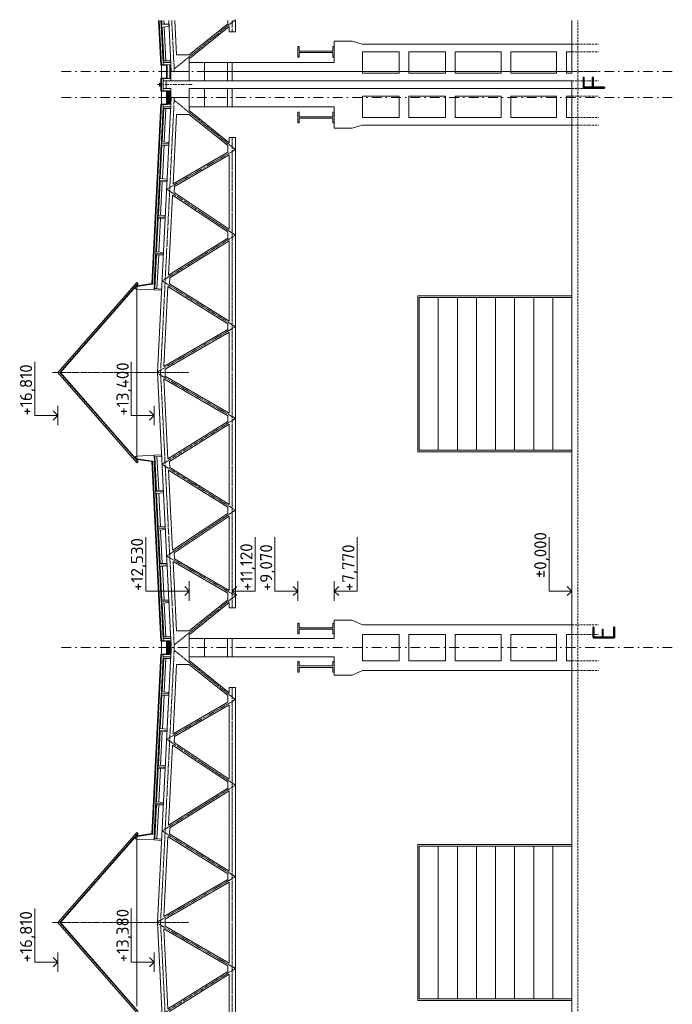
# Model space of a CAD drawing. Header units: millimetres. Extents: x -385852 to 693036, y -525006 to 444206.
# Tile 131 of 156: x 233461 to 254835, y 51627 to 83850. Entities that reach past the tile are written whole.
import ezdxf

# ---------------------------------------------------------------- set-up
doc = ezdxf.new("R2010")
doc.units = ezdxf.units.MM
for name, pattern in [('AM_DIN_G_W050', [13.75, 9.75, -1.5, 1, -1.5]), ('CARKOVANA', [5, 3, -2]), ('CENTERX2', [101.6, 63.5, -12.7, 12.7, -12.7]), ('DASHDOT', [25.4, 12.7, -6.35, 0, -6.35]), ('HIDDEN', [9.525, 6.35, -3.175])]:
    doc.linetypes.add(name, pattern=pattern)
for name, color, linetype, lineweight in [('A99_N_txt-popis-200', 240, 'Continuous', 5), ('A99_S_kce-demolice', 30, 'Continuous', 20), ('A99_S_kce-pohl', 61, 'Continuous', 5), ('A99_S_kce-rez-sil', 7, 'Continuous', 15), ('A99_S_kce-rez-ten', 6, 'Continuous', 9), ('A99_S_koty-200-vysk', 160, 'Continuous', 9), ('A99_S_osy', 1, 'CENTERX2', 5)]:
    doc.layers.add(name, color=color, linetype=linetype, lineweight=lineweight)
doc.styles.add('A99_popis', font='isocpeur.ttf')
doc.styles.add('ad_popis 100', font='isocpeur.ttf', dxfattribs={"height": 200})
pattern_1 = [(45, (14.142, 0), (-28.284271, 28.284271), []), (0, (59.21, 13.25), (28.2842712, 28.2842712), [5, -51.5685425]), (45, (64.21, 13.25), (-28.284271, 28.284271), [5, -35]), (90, (67.746, 16.784), (-28.2842712, 28.2842712), [5, -51.5685425]), (135, (67.746, 21.784), (-28.284271, -28.284271), [5, -35]), (0, (59.21, 25.32), (28.2842712, 28.2842712), [5, -51.5685425]), (45, (55.675, 21.784), (-28.284271, 28.284271), [5, -35]), (90, (55.675, 16.784), (-28.2842712, 28.2842712), [5, -51.5685425]), (135, (59.21, 13.25), (-28.284271, -28.284271), [5, -35]), (45, (72.317, 29.89), (-28.284271, 28.284271), [10, -30])]

msp = doc.modelspace()

# ---------------------------------------------------------------- hatches: boundary and pattern name
at = {"layer": 'A99_S_kce-demolice', "lineweight": 0}
h = msp.add_hatch(dxfattribs=at)
h.set_pattern_fill('BETON-LEHKY', color=256, scale=10, style=0)
h.set_pattern_definition(pattern_1)
h.paths.add_polyline_path([(238375, 81520), (238290.5824, 81523.9264), (238290, 81076.0465), (238375, 81080)])
h = msp.add_hatch(dxfattribs=at)
h.set_pattern_fill('BETON-LEHKY', color=256, scale=10, style=0)
h.set_pattern_definition(pattern_1)
h.paths.add_polyline_path([(238375, 63520), (238290.5824, 63523.9264), (238290, 63076.0465), (238375, 63080)])

# ---------------------------------------------------------------- linework, layer by layer
at = {"layer": 'A99_S_kce-demolice', "lineweight": 9}
for points in [[(237294.4732, 75250.179), (234706.2327, 72300.7653)], [(237334.0023, 75215.4904), (234776.2025, 72300.7653)], [(237343.329, 75207.3058), (234784.457, 72291.3589)], [(237294.4732, 75250.179), (237343.329, 75207.3058)], [(237294.4732, 69351.3517), (234706.2327, 72300.7653)], [(237334.0023, 69386.0403), (234776.2025, 72300.7653)], [(237343.329, 69394.2249), (234784.457, 72310.1718)], [(237294.4732, 69351.3517), (237343.329, 69394.2249)], [(237294.4732, 57250.179), (234706.2327, 54300.7653)], [(237334.0023, 57215.4904), (234776.2025, 54300.7653)], [(237343.329, 57207.3058), (234784.457, 54291.3589)], [(237294.4732, 57250.179), (237343.329, 57207.3058)], [(237294.4732, 51351.3517), (234706.2327, 54300.7653)], [(237334.0023, 51386.0403), (234776.2025, 54300.7653)], [(237343.329, 51394.2249), (234784.457, 54310.1718)]]:
    msp.add_lwpolyline(points, dxfattribs=at)
for points in [[(237304.6693, 75112.6341), (237300.5171, 75042.7574), (237255.5963, 75045.4267), (237259.7485, 75115.3034)], [(237304.6693, 69488.8966), (237300.5171, 69558.7733), (237255.5963, 69556.104), (237259.7485, 69486.2273)], [(237304.6693, 57112.6341), (237300.5171, 57042.7574), (237255.5963, 57045.4267), (237259.7485, 57115.3034)]]:
    msp.add_lwpolyline(points, close=True, dxfattribs=at)
at = {"layer": 'A99_S_kce-pohl', "lineweight": 5}
for p, q in [((240325, 83625.1327), (240325, 83455.3458)), ((240325, 83455.3458), (240525, 83455.3458)), ((240325, 79994.6542), (240525, 79994.6542)), ((240325, 79824.8673), (240325, 79994.6542)), ((240325, 64775.1327), (240325, 64605.3458)), ((240325, 64605.3458), (240525, 64605.3458)), ((240325, 61994.6542), (240525, 61994.6542)), ((240325, 61824.8673), (240325, 61994.6542))]:
    msp.add_line(p, q, dxfattribs=at)
at = {"layer": 'A99_S_kce-pohl'}
for p, q in [((243765, 64200), (244345.3827, 64200)), ((243765, 64200), (243765, 63600)), ((244685, 64050), (244345.3827, 64200)), ((244685, 64050), (251545, 64050)), ((243765, 63600), (239515, 63600)), ((244685, 63730), (245885, 63730)), ((244685, 62870), (244685, 63730)), ((245885, 62870), (245885, 63730)), ((246205, 62870), (246205, 63730)), ((246205, 63730), (247405, 63730)), ((247405, 62870), (247405, 63730)), ((247725, 62870), (247725, 63730)), ((247725, 63730), (249225, 63730)), ((249225, 62870), (249225, 63730)), ((249545, 62870), (249545, 63730)), ((249545, 63730), (251045, 63730)), ((251045, 62870), (251045, 63730)), ((251365, 62870), (251365, 63730)), ((251365, 63730), (251545, 63730)), ((243765, 63000), (239515, 63000)), ((244685, 62870), (245885, 62870)), ((246205, 62870), (247405, 62870)), ((247725, 62870), (249225, 62870)), ((249545, 62870), (251045, 62870)), ((251365, 62870), (251545, 62870)), ((244685, 62550), (244345.3827, 62400)), ((244685, 62550), (251545, 62550)), ((243765, 62400), (244345.3827, 62400))]:
    msp.add_line(p, q, dxfattribs=at)
at = {"layer": 'A99_S_kce-pohl', "lineweight": 0}
msp.add_line((239015, 63220), (239015, 63722.3971), dxfattribs=at)
for points in [[(238083.6723, 82368.2411), (238010.8957, 83825)], [(238103.6474, 82369.239), (238030.9206, 83825)], [(238154.5873, 82451.8836), (238085.9832, 83825)], [(238159.581, 80997.8669), (237870.186, 75205.0912), (237303.9293, 75122.9572)], [(238083.6723, 81081.7589), (237790.5191, 75213.7559), (237310, 75144.0392)], [(238103.6474, 81080.761), (237809.6733, 75196.3247), (237310, 75123.8294)], [(238154.5873, 80998.1164), (237865.0799, 75203.605)]]:
    msp.add_lwpolyline(points, dxfattribs=at)
at = {"layer": 'A99_S_kce-pohl', "linetype": 'CARKOVANA', "lineweight": 0, "ltscale": 15}
for points, const_width in [([(238093.6599, 82368.74), (238020.9082, 83825)], 20), ([(238157.0842, 82452.0083), (238088.4818, 83825)], 5), ([(238093.6599, 81081.26), (237800.0607, 75204.3294), (237310, 75133.8495)], 20), ([(238157.0842, 80997.9917), (237867.6454, 75205.2281)], 5)]:
    msp.add_lwpolyline(points, dxfattribs=dict(at, const_width=const_width))
at = {"layer": 'A99_S_kce-pohl', "color": 1, "lineweight": 0}
msp.add_lwpolyline([(238159.581, 82452.1331), (238090.9955, 83825)], dxfattribs=at)
at = {"layer": 'A99_S_kce-pohl', "lineweight": 5}
for points in [[(238341.25, 83825), (238425, 82150)], [(238541.4998, 83825), (238597.7498, 82700)], [(240275, 83825), (240275, 83713.2406)], [(240525, 83825), (240525, 83455.3458)], [(240275, 83713.2406), (239014.1467, 82700)], [(240325, 83625.1327), (239015, 82572.3971)], [(239014.1467, 82700), (238597.7498, 82700)], [(239015, 82150), (239015, 82572.3971)], [(237975, 72300), (238425, 81300)], [(239015, 81300), (238425, 81300)], [(239015, 81300), (239015, 80877.6029)], [(238484.1801, 78478.6053), (238597.7498, 80750)], [(239014.1467, 80750), (238597.7498, 80750)], [(240275, 79736.7594), (239014.1467, 80750)], [(240325, 79824.8673), (239015, 80877.6029)], [(240525, 72300), (240525, 79994.6542)], [(240275, 79513.3013), (240275, 79736.7594)], [(238484.1801, 78478.6053), (240275, 79513.3013)], [(238529.7855, 78389.4637), (240325, 79426.6987)], [(240325, 76993.4259), (240325, 79426.6987)], [(238529.7855, 78389.4637), (238520.1454, 78196.6622)], [(238334.7527, 75490.0578), (238465.8825, 78112.6525)], [(240275, 76906.5741), (238465.8825, 78112.6525)], [(240325, 76993.4259), (238520.1454, 78196.6622)], [(238334.7527, 75490.0578), (240275, 76702.7124)], [(240275, 76702.7124), (240275, 76906.5741)], [(238380.3437, 75400.6274), (240325, 76616.0376)], [(240325, 73983.9624), (240325, 76616.0376)], [(240275, 73897.2876), (238316.3229, 75121.4608)], [(238370.5859, 75205.4712), (238380.3437, 75400.6274)], [(240325, 73983.9624), (238370.5859, 75205.4712)], [(240275, 73713.2133), (240275, 73897.2876)], [(240275, 73713.2133), (238185.5065, 72505.1328)], [(240325, 73626.6107), (238225, 72412.4558)], [(240325, 72300), (240325, 73626.6107)], [(237975, 72300), (238425, 63300)], [(238225, 72300), (238225, 72412.4558)], [(238225, 72300), (238225, 72187.5442)], [(240325, 70973.3893), (238225, 72187.5442)], [(240325, 72300), (240325, 70973.3893)], [(240525, 72300), (240525, 64605.3458)], [(238185.5065, 72094.8672), (238316.3229, 69478.5392)], [(240275, 70886.7867), (238185.5065, 72094.8672)], [(240275, 70702.7124), (238316.3229, 69478.5392)], [(240325, 70616.0376), (238370.5859, 69394.5288)], [(240275, 70886.7867), (240275, 70702.7124)], [(240325, 70616.0376), (240325, 67983.9624)], [(238370.5859, 69394.5288), (238380.3437, 69199.3726)], [(238334.7527, 69109.9422), (238465.8825, 66487.3475)], [(238334.7527, 69109.9422), (240275, 67897.2876)], [(238380.3437, 69199.3726), (240325, 67983.9624)], [(240275, 67693.4259), (238465.8825, 66487.3475)], [(240275, 67897.2876), (240275, 67693.4259)], [(240325, 67606.5741), (238520.1454, 66403.3378)], [(240325, 67606.5741), (240325, 65173.3013)], [(238520.1454, 66403.3378), (238529.7855, 66210.5363)], [(238484.1801, 66121.3947), (238597.7498, 63850)], [(238484.1801, 66121.3947), (240275, 65086.6987)], [(238529.7855, 66210.5363), (240325, 65173.3013)], [(240275, 64863.2406), (239014.1467, 63850)], [(240325, 64775.1327), (239015, 63722.3971)], [(240275, 65086.6987), (240275, 64863.2406)], [(239014.1467, 63850), (238597.7498, 63850)], [(239015, 63300), (239015, 63722.3971)], [(237975, 54300), (238425, 63300)], [(239015, 63300), (239015, 62877.6029)], [(240325, 61824.8673), (239015, 62877.6029)], [(238484.1801, 60478.6053), (238597.7498, 62750)], [(239014.1467, 62750), (238597.7498, 62750)], [(240275, 61736.7594), (239014.1467, 62750)], [(240525, 54300), (240525, 61994.6542)], [(240275, 61513.3013), (240275, 61736.7594)], [(238484.1801, 60478.6053), (240275, 61513.3013)], [(238529.7855, 60389.4637), (240325, 61426.6987)], [(240325, 58993.4259), (240325, 61426.6987)], [(238529.7855, 60389.4637), (238520.1454, 60196.6622)], [(238334.7527, 57490.0578), (238465.8825, 60112.6525)], [(240275, 58906.5741), (238465.8825, 60112.6525)], [(240325, 58993.4259), (238520.1454, 60196.6622)], [(238334.7527, 57490.0578), (240275, 58702.7124)], [(240275, 58702.7124), (240275, 58906.5741)], [(238380.3437, 57400.6274), (240325, 58616.0376)], [(240325, 55983.9624), (240325, 58616.0376)], [(238370.5859, 57205.4712), (238380.3437, 57400.6274)], [(240275, 55897.2876), (238316.3229, 57121.4608)], [(240325, 55983.9624), (238370.5859, 57205.4712)], [(240275, 55713.2133), (240275, 55897.2876)], [(240275, 55713.2133), (238185.5065, 54505.1328)], [(240325, 55626.6107), (238225, 54412.4558)], [(240325, 54300), (240325, 55626.6107)], [(237975, 54300), (238425, 45300)], [(238225, 54300), (238225, 54412.4558)], [(238225, 54300), (238225, 54187.5442)], [(240325, 52973.3893), (238225, 54187.5442)], [(240325, 54300), (240325, 52973.3893)], [(240525, 54300), (240525, 46605.3458)], [(238185.5065, 54094.8672), (238316.3229, 51478.5392)], [(240275, 52886.7867), (238185.5065, 54094.8672)], [(240275, 52886.7867), (240275, 52702.7124)], [(240275, 52702.7124), (238316.3229, 51478.5392)], [(240325, 52616.0376), (238370.5859, 51394.5288)], [(240325, 52616.0376), (240325, 49983.9624)]]:
    msp.add_lwpolyline(points, dxfattribs=at)
at = {"layer": 'A99_S_kce-pohl', "color": 253, "linetype": 'AM_DIN_G_W050', "lineweight": 0, "ltscale": 10}
for points in [[(238441.3749, 83825), (238524.8752, 82154.9938)], [(240525, 83850), (238520.6608, 82239.283)], [(240425, 83455.3458), (240425, 83455.3458), (240425, 83825)], [(238074.8752, 72295.0062), (238524.8752, 81295.0062)], [(240525, 79600), (238520.6608, 81210.717)], [(240425, 79994.6542), (240425, 79994.6542), (240425, 72300)], [(238125, 75300), (240525, 76800), (238275, 78300), (240525, 79600)], [(240525, 73800), (238125, 75300)], [(240525, 73800), (237976.3217, 72326.4331)], [(238985.8144, 72300.7653), (234538.6715, 72300.7653)], [(240525, 70800), (237976.3217, 72273.5669)], [(238074.8752, 72304.9938), (238524.8752, 63304.9938)], [(240425, 64605.3458), (240425, 64605.3458), (240425, 72300)], [(240525, 70800), (238125, 69300)], [(238125, 69300), (240525, 67800), (238275, 66300), (240525, 65000)], [(240525, 65000), (238520.6608, 63389.283)], [(238074.8752, 54295.0062), (238524.8752, 63295.0062)], [(240525, 61600), (238520.6608, 63210.717)], [(240425, 61994.6542), (240425, 61994.6542), (240425, 54300)], [(238125, 57300), (240525, 58800), (238275, 60300), (240525, 61600)], [(240525, 55800), (238125, 57300)], [(240525, 55800), (237976.3217, 54326.4331)], [(238985.8144, 54300.7653), (234538.6715, 54300.7653)], [(240525, 52800), (237976.3217, 54273.5669)], [(238074.8752, 54304.9938), (238524.8752, 45304.9938)], [(240425, 46605.3458), (240425, 46605.3458), (240425, 54300)], [(240525, 52800), (238125, 51300)]]:
    msp.add_lwpolyline(points, dxfattribs=at)
at = {"layer": 'A99_S_kce-pohl'}
for points in [[(243765, 82450), (243765, 83150), (244350, 83150), (244680, 83050), (251545, 83050)], [(243765, 82450), (239015, 82450), (239015, 81850), (251545, 81850)], [(243765, 81000), (239015, 81000), (239015, 81600), (251545, 81600)], [(243765, 81000), (243765, 80300), (244350, 80300), (244680, 80400), (251545, 80400)], [(247170, 74760), (247170, 74760), (247170, 69760)], [(247795, 74760), (247795, 74760), (247795, 69760)], [(248420, 74760), (248420, 74760), (248420, 69760)], [(249045, 74760), (249045, 74760), (249045, 69760)], [(249670, 74760), (249670, 74760), (249670, 69760)], [(250295, 74760), (250295, 74760), (250295, 69760)], [(250920, 74760), (250920, 74760), (250920, 69760)], [(247170, 56805), (247170, 56805), (247170, 51805)], [(247795, 56805), (247795, 56805), (247795, 51805)], [(248420, 56805), (248420, 56805), (248420, 51805)], [(249045, 56805), (249045, 56805), (249045, 51805)], [(249670, 56805), (249670, 56805), (249670, 51805)], [(250295, 56805), (250295, 56805), (250295, 51805)], [(250920, 56805), (250920, 56805), (250920, 51805)]]:
    msp.add_lwpolyline(points, dxfattribs=at)
for points in [[(244685, 82100), (244685, 82800), (245885, 82800), (245885, 82100)], [(246205, 82100), (246205, 82800), (247405, 82800), (247405, 82100)], [(247725, 82100), (247725, 82800), (249225, 82800), (249225, 82100)], [(249545, 82100), (249545, 82800), (251045, 82800), (251045, 82100)], [(251365, 82100), (251365, 82800), (251545, 82800), (251545, 82100)], [(244685, 81350), (244685, 80650), (245885, 80650), (245885, 81350)], [(246205, 81350), (246205, 80650), (247405, 80650), (247405, 81350)], [(247725, 81350), (247725, 80650), (249225, 80650), (249225, 81350)], [(249545, 81350), (249545, 80650), (251045, 80650), (251045, 81350)], [(251365, 81350), (251365, 80650), (251545, 80650), (251545, 81350)], [(251545, 74810), (246495, 74810), (246495, 69710), (251545, 69710)], [(251545, 74760), (246545, 74760), (246545, 69760), (251545, 69760)], [(251545, 56855), (246495, 56855), (246495, 51755), (251545, 51755)], [(251545, 56805), (246545, 56805), (246545, 51805), (251545, 51805)]]:
    msp.add_lwpolyline(points, close=True, dxfattribs=at)
at = {"layer": 'A99_S_kce-rez-sil'}
for p, q in [((242565, 82625), (242565, 82975)), ((242565, 82975), (242615, 82975)), ((242615, 82975), (242615, 82825)), ((242615, 82825), (243715, 82825)), ((243765, 82975), (243715, 82975)), ((243715, 82975), (243715, 82825)), ((243765, 82625), (243765, 82975)), ((242565, 82625), (242615, 82625)), ((242615, 82625), (242615, 82775)), ((242615, 82775), (243715, 82775)), ((243715, 82625), (243715, 82775)), ((243765, 82625), (243715, 82625)), ((242565, 80825), (242565, 80475)), ((242565, 80825), (242615, 80825)), ((242615, 80825), (242615, 80675)), ((242615, 80675), (243715, 80675)), ((242615, 80625), (243715, 80625)), ((242615, 80475), (242615, 80625)), ((243765, 80825), (243715, 80825)), ((243715, 80825), (243715, 80675)), ((243715, 80475), (243715, 80625)), ((243765, 80825), (243765, 80475)), ((242565, 80475), (242615, 80475)), ((243765, 80475), (243715, 80475)), ((242565, 64100), (242565, 63750)), ((242565, 64100), (242615, 64100)), ((242615, 64100), (242615, 63950)), ((242615, 63950), (243715, 63950)), ((242615, 63900), (243715, 63900)), ((242615, 63750), (242615, 63900)), ((243765, 64100), (243715, 64100)), ((243715, 64100), (243715, 63950)), ((243715, 63750), (243715, 63900)), ((243765, 64100), (243765, 63750)), ((242565, 63750), (242615, 63750)), ((243765, 63750), (243715, 63750)), ((242565, 62500), (242565, 62850)), ((242565, 62850), (242615, 62850)), ((242615, 62850), (242615, 62700)), ((243765, 62850), (243715, 62850)), ((243715, 62850), (243715, 62700)), ((243765, 62400), (243765, 63000)), ((243765, 62500), (243765, 62850)), ((242615, 62700), (243715, 62700)), ((242615, 62500), (242615, 62650)), ((242615, 62650), (243715, 62650)), ((243715, 62500), (243715, 62650)), ((242565, 62500), (242615, 62500)), ((243765, 62500), (243715, 62500))]:
    msp.add_line(p, q, dxfattribs=at)
at = {"layer": 'A99_S_kce-rez-sil', "color": 7, "linetype": 'HIDDEN', "lineweight": 5, "ltscale": 10}
for points in [[(251545, 83050), (252415, 83050)], [(251545, 82800), (252415, 82800)], [(251545, 81350), (252415, 81350)], [(251545, 80650), (252415, 80650)], [(251545, 80400), (252415, 80400)], [(251545, 62870), (252415, 62870)], [(251545, 62550), (252415, 62550)]]:
    msp.add_lwpolyline(points, dxfattribs=at)
at = {"layer": 'A99_S_kce-rez-sil'}
for points in [[(239015, 82450), (239015, 81850), (239515, 81850), (239515, 82450)], [(240265, 82450), (240265, 81850), (240425, 81850), (240425, 82450)], [(239015, 81000), (239015, 81600), (239515, 81600), (239515, 81000)], [(240265, 81600), (240265, 81000), (240425, 81000), (240425, 81600)], [(239515, 63000), (239515, 63600), (239015, 63600), (239015, 63000)], [(240265, 63600), (240265, 63000), (240425, 63000), (240425, 63600)]]:
    msp.add_lwpolyline(points, close=True, dxfattribs=at)
at = {"layer": 'A99_S_kce-rez-ten', "lineweight": 13}
for p, q in [((251545, 82150), (251545, 83825)), ((251545, 81850), (238260, 81850)), ((251545, 26730), (251545, 81850))]:
    msp.add_line(p, q, dxfattribs=at)
at = {"layer": 'A99_S_kce-rez-ten', "linetype": 'HIDDEN', "lineweight": 5, "ltscale": 10}
msp.add_line((251745, -600), (251745, 83825), dxfattribs=at)
at = {"layer": 'A99_S_kce-rez-ten'}
msp.add_line((239515, 82150), (251545, 82150), dxfattribs=at)
at = {"layer": 'A99_S_kce-rez-ten', "lineweight": 0}
for points in [[(238083.9083, 82363.5175), (238010.8957, 83825)], [(238103.6474, 82369.239), (238030.9206, 83825)], [(238270, 82150), (238270, 82354.8621), (238083.9083, 82363.5175)], [(238290, 82150), (238290, 82373.9535), (238084.8375, 82383.4959)], [(238154.5842, 82452.0083), (238154.5842, 82380.2519)], [(238159.5842, 82452.0083), (238159.5842, 82380.0193)], [(238270, 82150), (238270, 81945.1379), (238083.9083, 81936.4825)], [(238290, 82150), (238290, 81926.0465), (238084.8375, 81916.5041)], [(238085.1187, 81513.4612), (238085.1187, 81936.5388)], [(238105.1187, 81532.5526), (238105.1187, 81917.4474)], [(238154.5842, 81920), (238154.5842, 81530.2519)], [(238160, 81600), (238160, 81850)], [(238260, 81600), (238260, 81850)], [(238085.1187, 81675), (238035.1187, 81675), (238035.1187, 81775), (238085.1187, 81775)], [(238290, 81300), (238290, 81523.9535), (238084.8375, 81533.4959)], [(238159.5842, 81602.0083), (238159.5842, 81530.0193)], [(238270, 81300), (238270, 81504.8621), (238083.9083, 81513.5175)], [(238270, 81300), (238270, 81095.1379), (238083.9083, 81086.4825)], [(238290, 81300), (238290, 81076.0465), (238084.8375, 81066.5041)], [(238083.9083, 81086.4825), (237790.5191, 75213.7559), (237310, 75144.0392)], [(238103.6474, 81080.761), (237809.6733, 75196.3247), (237310, 75123.8294)], [(238154.5842, 80997.9917), (238154.5842, 81069.7481)], [(238159.5842, 80997.9917), (238159.5842, 81069.9807)], [(237305.395, 75124.7005), (237300, 75035)], [(237300, 75035), (237300, 69565)], [(237305.395, 69476.8302), (237300, 69566.5307)], [(238159.581, 63602.1331), (237870.186, 69394.9088), (237303.9293, 69477.0428)], [(238103.6474, 63519.239), (237809.6733, 69403.6753), (237310, 69476.1706)], [(238103.6474, 63519.239), (237809.6733, 69403.6753), (237310, 69476.1706)], [(238083.6723, 63518.2411), (237790.5191, 69386.2441), (237310, 69455.9608)], [(238083.9083, 63513.5175), (237790.5191, 69386.2441), (237310, 69455.9608)], [(237810.8074, 69403.5215), (237809.9285, 69398.5652), (237869.4683, 69389.9606)], [(238154.5873, 63601.8836), (237865.0799, 69396.395)], [(238270, 63300), (238270, 63504.8621), (238083.9083, 63513.5175)], [(238290, 63300), (238290, 63523.9535), (238084.8375, 63533.4959)], [(238154.5842, 63602.0083), (238154.5842, 63530.2519)], [(238159.5842, 63602.0083), (238159.5842, 63530.0193)], [(238270, 63300), (238270, 63095.1379), (238083.9083, 63086.4825)], [(238290, 63300), (238290, 63076.0465), (238084.8375, 63066.5041)], [(238159.581, 62997.8669), (237870.186, 57205.0912), (237303.9293, 57122.9572)], [(238083.9083, 63086.4825), (237790.5191, 57213.7559), (237310, 57144.0392)], [(238083.6723, 63081.7589), (237790.5191, 57213.7559), (237310, 57144.0392)], [(238103.6474, 63080.761), (237809.6733, 57196.3247), (237310, 57123.8294)], [(238103.6474, 63080.761), (237809.6733, 57196.3247), (237310, 57123.8294)], [(238154.5873, 62998.1164), (237865.0799, 57203.605)], [(238154.5842, 62997.9917), (238154.5842, 63069.7481)], [(238159.5842, 62997.9917), (238159.5842, 63069.9807)], [(237305.395, 57124.7005), (237300, 57035)], [(237300, 57035), (237300, 51566.5307)]]:
    msp.add_lwpolyline(points, dxfattribs=at)
at = {"layer": 'A99_S_kce-rez-ten', "linetype": 'CARKOVANA', "lineweight": 0, "ltscale": 15}
for points, const_width in [([(238093.6599, 82368.74), (238020.9082, 83825)], 20), ([(238280, 82150), (238280, 82364.4078), (238093.4428, 82373.0849)], 20), ([(238157.0842, 82452.0083), (238157.0842, 82380.1356)], 5), ([(238280, 82150), (238280, 81935.5922), (238093.4428, 81926.9151)], 20), ([(238095.1187, 81532.5526), (238095.1187, 81917.4474)], 20), ([(238157.0842, 81920), (238157.0842, 81530.1356)], 5), ([(238280, 81300), (238280, 81514.4078), (238093.4428, 81523.0849)], 20), ([(238280, 81300), (238280, 81085.5922), (238093.4428, 81076.9151)], 20), ([(238093.6599, 81081.26), (237800.0607, 75204.3294), (237310, 75133.8495)], 20), ([(238157.0842, 80997.9917), (238157.0842, 81069.8644)], 5), ([(238093.6599, 63518.74), (237800.1275, 69394.9659), (237310, 69466.1505)], 20), ([(238093.6599, 63518.74), (237800.0607, 69395.6706), (237310, 69466.1505)], 20), ([(237810.368, 69401.0434), (237866.7962, 69392.8586)], 5), ([(238157.0842, 63602.0083), (237867.6454, 69394.7719)], 5), ([(238280, 63300), (238280, 63514.4078), (238093.4428, 63523.0849)], 20), ([(238157.0842, 63602.0083), (238157.0842, 63530.1356)], 5), ([(238280, 63300), (238280, 63085.5922), (238093.4428, 63076.9151)], 20), ([(238093.6599, 63081.26), (237800.0607, 57204.3294), (237310, 57133.8495)], 20), ([(238093.6599, 63081.26), (237800.0607, 57204.3294), (237310, 57133.8495)], 20), ([(238157.0842, 62997.9917), (237867.6454, 57205.2281)], 5), ([(238157.0842, 62997.9917), (238157.0842, 63069.8644)], 5)]:
    msp.add_lwpolyline(points, dxfattribs=dict(at, const_width=const_width))
at = {"layer": 'A99_S_kce-rez-ten', "lineweight": 9}
for points in [[(238111.0204, 83825), (238117.1865, 83701.574), (238347.399, 83703.0625), (238349.3948, 83663.1123), (238349.3948, 83663.1123)], [(238409.2697, 82464.607), (238407.2738, 82504.5572), (238177.0613, 82503.0687), (238122.1761, 83601.6986), (238351.3907, 83623.1621), (238349.3948, 83663.1123), (238349.3948, 83663.1123)], [(238260, 81850), (238260, 81600), (238410, 81600), (238407.2738, 80945.4428), (238177.0613, 80946.9313), (238122.1761, 79848.3014), (238351.3907, 79826.8379), (238349.3948, 79786.8877), (238349.3948, 79786.8877)], [(238289.52, 78588.3824), (238291.5158, 78628.3325), (238062.3013, 78649.7961), (238117.1865, 79748.426), (238347.399, 79746.9375), (238349.3948, 79786.8877), (238349.3948, 79786.8877)], [(238289.52, 78588.3824), (238287.5242, 78548.4322), (238057.3117, 78549.9207), (238002.4264, 77451.2908), (238231.641, 77429.8272), (238229.6452, 77389.877), (238229.6452, 77389.877)], [(238169.7703, 76191.3717), (238171.7662, 76231.3219), (237942.5516, 76252.7855), (237997.4369, 77351.4153), (238227.6493, 77349.9269), (238229.6452, 77389.877), (238229.6452, 77389.877)], [(238169.7703, 76191.3717), (238167.7745, 76151.4216), (237937.562, 76152.91), (237882.6768, 75054.2801), (238111.8913, 75032.8166), (238109.8955, 74992.8664), (237860.2069, 75005.3403)], [(237300.9044, 75033.2819), (237860.2069, 75005.3403)], [(238169.7703, 68408.6283), (238167.7745, 68448.5784), (237937.562, 68447.09), (237882.6768, 69545.7199), (238111.8913, 69567.1834), (238109.8955, 69607.1336), (237860.2069, 69594.6597)], [(237300.9044, 69566.7181), (237860.2069, 69594.6597)], [(238169.7703, 68408.6283), (238171.7662, 68368.6781), (237942.5516, 68347.2145), (237997.4369, 67248.5847), (238227.6493, 67250.0731), (238229.6452, 67210.123), (238229.6452, 67210.123)], [(238289.52, 66011.6176), (238287.5242, 66051.5678), (238057.3117, 66050.0793), (238002.4264, 67148.7092), (238231.641, 67170.1728), (238229.6452, 67210.123), (238229.6452, 67210.123)], [(238289.52, 66011.6176), (238291.5158, 65971.6675), (238062.3013, 65950.2039), (238117.1865, 64851.574), (238347.399, 64853.0625), (238349.3948, 64813.1123), (238349.3948, 64813.1123)], [(238425, 63300), (238407.2738, 63654.5572), (238177.0613, 63653.0687), (238122.1761, 64751.6986), (238351.3907, 64773.1621), (238349.3948, 64813.1123), (238349.3948, 64813.1123)], [(238425, 63300), (238407.2738, 62945.4428), (238177.0613, 62946.9313), (238122.1761, 61848.3014), (238351.3907, 61826.8379), (238349.3948, 61786.8877), (238349.3948, 61786.8877)], [(238289.52, 60588.3824), (238291.5158, 60628.3325), (238062.3013, 60649.7961), (238117.1865, 61748.426), (238347.399, 61746.9375), (238349.3948, 61786.8877), (238349.3948, 61786.8877)], [(238289.52, 60588.3824), (238287.5242, 60548.4322), (238057.3117, 60549.9207), (238002.4264, 59451.2908), (238231.641, 59429.8272), (238229.6452, 59389.877), (238229.6452, 59389.877)], [(238169.7703, 58191.3717), (238171.7662, 58231.3219), (237942.5516, 58252.7855), (237997.4369, 59351.4153), (238227.6493, 59349.9269), (238229.6452, 59389.877), (238229.6452, 59389.877)], [(238169.7703, 58191.3717), (238167.7745, 58151.4216), (237937.562, 58152.91), (237882.6768, 57054.2801), (238111.8913, 57032.8166), (238109.8955, 56992.8664), (237860.2069, 57005.3403)], [(237300.9044, 57033.2819), (237860.2069, 57005.3403)]]:
    msp.add_lwpolyline(points, dxfattribs=at)
at = {"layer": 'A99_S_kce-rez-ten', "lineweight": 5}
for points in [[(238192.2558, 83702.0594), (238186.1139, 83825)], [(238196.92, 83608.6976), (238252.1306, 82503.5541)], [(238105, 81935), (238105, 82365)], [(238105, 81085), (238105, 81515)], [(238196.92, 79841.3024), (238252.1306, 80946.4459)], [(238192.2558, 79747.9406), (238137.0451, 78642.7971)], [(238132.381, 78549.4353), (238077.1703, 77444.2918)], [(238072.5061, 77350.93), (238017.2955, 76245.7865)], [(238012.6313, 76152.4246), (237957.4207, 75047.2812)], [(238185.5065, 72505.1328), (238316.3229, 75121.4608)], [(238012.6313, 68447.5754), (237957.4207, 69552.7188)], [(238017.2955, 68354.2135), (238072.5061, 67249.07)], [(238132.381, 66050.5647), (238077.1703, 67155.7082)], [(238192.2558, 64852.0594), (238137.0451, 65957.2029)], [(238252.1306, 63653.5541), (238196.92, 64758.6976)], [(238105, 63085), (238105, 63515)], [(238196.92, 61841.3024), (238252.1306, 62946.4459)], [(238192.2558, 61747.9406), (238137.0451, 60642.7971)], [(238132.381, 60549.4353), (238077.1703, 59444.2918)], [(238072.5061, 59350.93), (238017.2955, 58245.7865)], [(238012.6313, 58152.4246), (237957.4207, 57047.2812)], [(238185.5065, 54505.1328), (238316.3229, 57121.4608)]]:
    msp.add_lwpolyline(points, dxfattribs=at)
at = {"layer": 'A99_S_kce-rez-ten', "lineweight": 0}
for points in [[(238160, 81850), (238410, 81850), (238410, 82450), (238160, 82450), (238160, 82380), (238375, 82370), (238375, 81930), (238160, 81920)], [(238160, 81000), (238410, 81000), (238410, 81600), (238160, 81600), (238160, 81530), (238375, 81520), (238375, 81080), (238160, 81070)], [(238349.3948, 79786.8877), (238099.7062, 79799.3616), (238039.8314, 78600.8563), (238289.52, 78588.3824), (238291.5158, 78628.3325), (238062.3013, 78649.7961), (238117.1865, 79748.426), (238347.399, 79746.9375)], [(238289.52, 78588.3824), (238039.8314, 78600.8563), (237979.9566, 77402.351), (238229.6452, 77389.877), (238231.641, 77429.8272), (238002.4264, 77451.2908), (238057.3117, 78549.9207), (238287.5242, 78548.4322)], [(238229.6452, 77389.877), (237979.9566, 77402.351), (237920.0817, 76203.8457), (238169.7703, 76191.3717), (238171.7662, 76231.3219), (237942.5516, 76252.7855), (237997.4369, 77351.4153), (238227.6493, 77349.9269)], [(238169.7703, 76191.3717), (237920.0817, 76203.8457), (237860.2069, 75005.3403), (238109.8955, 74992.8664), (238111.8913, 75032.8166), (237882.6768, 75054.2801), (237937.562, 76152.91), (238167.7745, 76151.4216)], [(238169.7703, 68408.6283), (237920.0817, 68396.1543), (237860.2069, 69594.6597), (238109.8955, 69607.1336), (238111.8913, 69567.1834), (237882.6768, 69545.7199), (237937.562, 68447.09), (238167.7745, 68448.5784)], [(238229.6452, 67210.123), (237979.9566, 67197.649), (237920.0817, 68396.1543), (238169.7703, 68408.6283), (238171.7662, 68368.6781), (237942.5516, 68347.2145), (237997.4369, 67248.5847), (238227.6493, 67250.0731)], [(238289.52, 66011.6176), (238039.8314, 65999.1437), (237979.9566, 67197.649), (238229.6452, 67210.123), (238231.641, 67170.1728), (238002.4264, 67148.7092), (238057.3117, 66050.0793), (238287.5242, 66051.5678)], [(238349.3948, 64813.1123), (238099.7062, 64800.6384), (238039.8314, 65999.1437), (238289.52, 66011.6176), (238291.5158, 65971.6675), (238062.3013, 65950.2039), (238117.1865, 64851.574), (238347.399, 64853.0625)], [(238160, 63600), (238410, 63600), (238410, 63000), (238160, 63000), (238160, 63070), (238375, 63080), (238375, 63520), (238160, 63530)], [(238349.3948, 61786.8877), (238099.7062, 61799.3616), (238039.8314, 60600.8563), (238289.52, 60588.3824), (238291.5158, 60628.3325), (238062.3013, 60649.7961), (238117.1865, 61748.426), (238347.399, 61746.9375)], [(238289.52, 60588.3824), (238039.8314, 60600.8563), (237979.9566, 59402.351), (238229.6452, 59389.877), (238231.641, 59429.8272), (238002.4264, 59451.2908), (238057.3117, 60549.9207), (238287.5242, 60548.4322)], [(238229.6452, 59389.877), (237979.9566, 59402.351), (237920.0817, 58203.8457), (238169.7703, 58191.3717), (238171.7662, 58231.3219), (237942.5516, 58252.7855), (237997.4369, 59351.4153), (238227.6493, 59349.9269)], [(238169.7703, 58191.3717), (237920.0817, 58203.8457), (237860.2069, 57005.3403), (238109.8955, 56992.8664), (238111.8913, 57032.8166), (237882.6768, 57054.2801), (237937.562, 58152.91), (238167.7745, 58151.4216)]]:
    msp.add_lwpolyline(points, close=True, dxfattribs=at)
at = {"layer": 'A99_S_kce-rez-ten', "color": 1, "lineweight": 0}
for points in [[(238160, 82450), (238160, 82380), (238160, 82380), (238375, 82370), (238375, 82150)], [(238160, 81600), (238160, 81530), (238160, 81530), (238375, 81520), (238375, 81300)]]:
    msp.add_lwpolyline(points, dxfattribs=at)
at = {"layer": 'A99_S_kce-rez-ten', "lineweight": 13}
msp.add_lwpolyline([(239015, 82150), (238425, 82150)], dxfattribs=at)
at = {"layer": 'A99_S_koty-200-vysk', "ltscale": 2}
for p, q in [((233957.3991, 70895.2505), (233957.3991, 72651.7923)), ((237114.2435, 70895.2505), (237114.2435, 72651.7923)), ((234706.3618, 70895.2505), (233957.3991, 70895.2505)), ((234706.3618, 70895.2505), (234556.4151, 71044.7997)), ((234706.3618, 70895.2505), (234556.4151, 70745.7013)), ((234706.3618, 70577.9544), (234706.3618, 71212.5466)), ((237863.2062, 70895.2505), (237114.2435, 70895.2505)), ((237863.2062, 70895.2505), (237713.2595, 71044.7997)), ((237863.2062, 70895.2505), (237713.2595, 70745.7013)), ((237863.2062, 70577.9544), (237863.2062, 71212.5466)), ((237587.238, 65152.8242), (237587.238, 66909.366)), ((241173.9627, 65152.8242), (241173.9627, 66909.366)), ((241816.0373, 65152.8242), (241816.0373, 66909.366)), ((244513.9627, 65152.8242), (244513.9627, 66909.366)), ((250796.0373, 65152.8242), (250796.0373, 66909.366)), ((239015, 64835.5282), (239015, 65470.1203)), ((242565, 64835.5282), (242565, 65470.1203)), ((243765, 64835.5282), (243765, 65470.1203)), ((239015, 65152.8242), (237587.238, 65152.8242)), ((239015, 65152.8242), (238865.0533, 65302.3734)), ((239015, 65152.8242), (238865.0533, 65003.275)), ((240425, 65152.8242), (240574.9467, 65302.3734)), ((240425, 65152.8242), (241173.9627, 65152.8242)), ((240425, 65152.8242), (240574.9467, 65003.275)), ((242565, 65152.8242), (241816.0373, 65152.8242)), ((242565, 65152.8242), (242415.0533, 65302.3734)), ((242565, 65152.8242), (242415.0533, 65003.275)), ((243765, 65152.8242), (243914.9467, 65302.3734)), ((243765, 65152.8242), (244513.9627, 65152.8242)), ((243765, 65152.8242), (243914.9467, 65003.275)), ((251545, 65152.8242), (250796.0373, 65152.8242)), ((251545, 65152.8242), (251395.0533, 65302.3734)), ((251545, 65152.8242), (251395.0533, 65003.275)), ((233957.3991, 53005.0244), (233957.3991, 54761.5662)), ((237114.2435, 53005.0244), (237114.2435, 54761.5662)), ((234706.3618, 52687.7284), (234706.3618, 53322.3205)), ((237863.2062, 52687.7284), (237863.2062, 53322.3205)), ((234706.3618, 53005.0244), (233957.3991, 53005.0244)), ((234706.3618, 53005.0244), (234556.4151, 53154.5736)), ((234706.3618, 53005.0244), (234556.4151, 52855.4752)), ((237863.2062, 53005.0244), (237114.2435, 53005.0244)), ((237863.2062, 53005.0244), (237713.2595, 53154.5736)), ((237863.2062, 53005.0244), (237713.2595, 52855.4752))]:
    msp.add_line(p, q, dxfattribs=at)
at = {"layer": 'A99_S_osy', "linetype": 'DASHDOT', "lineweight": 5, "ltscale": 25}
msp.add_line((254834.8182, 81300), (234814.8182, 81300), dxfattribs=at)
at = {"layer": 'A99_S_osy', "linetype": 'DASHDOT', "lineweight": 5, "ltscale": 10}
msp.add_lwpolyline([(239112.8485, 81725), (237917.4394, 81725)], dxfattribs=at)
at = {"layer": 'A99_S_osy', "linetype": 'DASHDOT', "lineweight": 5, "ltscale": 25}
msp.add_lwpolyline([(254834.8182, 63300), (234814.8182, 63300)], dxfattribs=at)

# ---------------------------------------------------------------- texts
at = {"layer": 'A99_N_txt-popis-200', "color": 1, "lineweight": 0, "insert": (252220, 63515), "char_height": 750, "width": 406.22498, "attachment_point": 1, "rotation": 90, "style": 'ad_popis 100', "bg_fill": 3, "box_fill_scale": 1, "bg_fill_color": 256, "bg_fill_transparency": 0}
msp.add_mtext('E', dxfattribs=at)
at = {"layer": 'A99_S_koty-200-vysk', "ltscale": 2, "style": 'A99_popis'}
for s, p in [('+16,810 ', (233867.6897, 70895)), ('+13,400', (237031.5577, 70895)), ('%%P0,000', (250713.3515, 65575.5159)), ('+12,530', (237504.5523, 65155)), ('+11,120 ', (241084.2533, 65152.8242)), ('+9,070', (241733.3515, 65150)), ('+7,770', (244424.2533, 65152.8242)), ('+16,810 ', (233867.6897, 53000)), ('+13,380', (237031.5577, 53000))]:
    msp.add_text(s, height=400, rotation=90, dxfattribs=at).set_placement(p)

# ---------------------------------------------------------------- next in the draw order: linework, layer by layer
at = {"layer": 'A99_S_kce-rez-sil', "color": 7, "linetype": 'HIDDEN', "lineweight": 5, "ltscale": 10}
for points in [[(251545, 64050), (252415, 64050)], [(251545, 63730), (252415, 63730)]]:
    msp.add_lwpolyline(points, dxfattribs=at)

# ---------------------------------------------------------------- next in the draw order: texts
at = {"layer": 'A99_N_txt-popis-200', "color": 1, "lineweight": 0, "insert": (251896.5025, 81505), "char_height": 750, "width": 413.220593, "attachment_point": 1, "rotation": 90, "style": 'ad_popis 100', "bg_fill": 3, "box_fill_scale": 1, "bg_fill_color": 256, "bg_fill_transparency": 0}
msp.add_mtext('F', dxfattribs=at)

# ---------------------------------------------------------------- next in the draw order: linework, layer by layer
at = {"layer": 'A99_S_kce-rez-sil', "color": 7, "linetype": 'HIDDEN', "lineweight": 5, "ltscale": 10}
for points in [[(251545, 81850), (252415, 81850)], [(251550, 82150), (252420, 82150)], [(251545, 81600), (252415, 81600)]]:
    msp.add_lwpolyline(points, dxfattribs=at)
at = {"layer": 'A99_S_osy', "linetype": 'DASHDOT', "lineweight": 5, "ltscale": 25}
msp.add_line((254834.8182, 82150), (234814.8182, 82150), dxfattribs=at)

doc.saveas('drawing.dxf')
